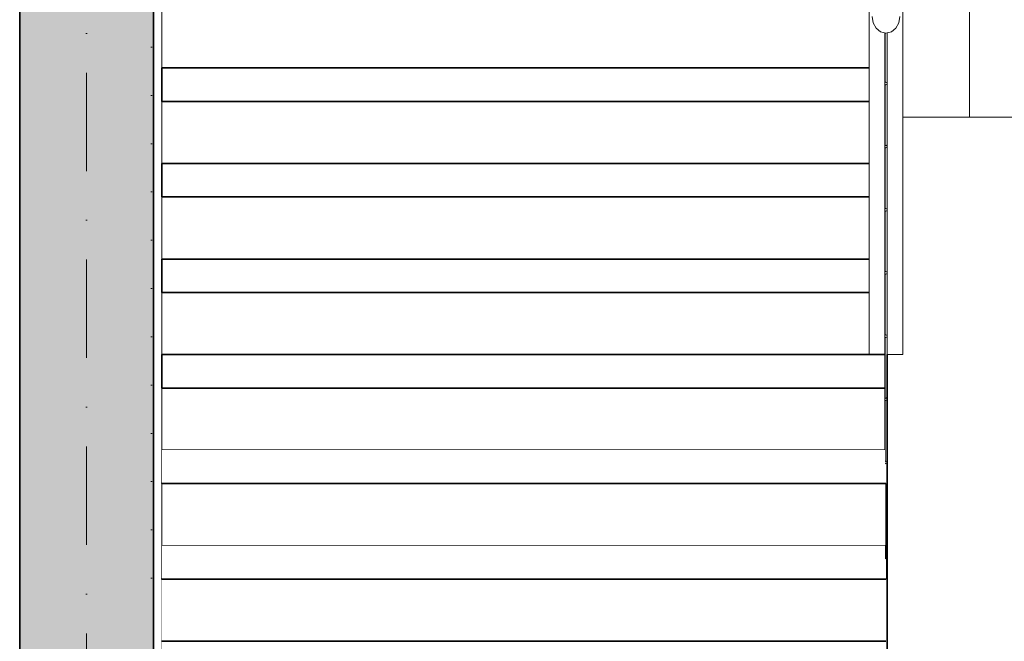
# Model space of a CAD drawing. Header units: millimetres. Extents: x -105953 to -79253, y 14617 to 35617.
# Tile 29 of 48: x -103087 to -101319, y 26734 to 27849. Entities that reach past the tile are written whole.
import ezdxf

# ---------------------------------------------------------------- set-up
doc = ezdxf.new("R2010")
doc.units = ezdxf.units.MM
doc.header["$MEASUREMENT"] = 0
doc.linetypes.add('Kropki i Kreski', pattern=[335.138881, 176.388884, -88.194442, 0, -70.555556])
doc.linetypes.add('Wipeout_Contour', pattern=[1000, 0, -1000])
doc.layers.add('Nowe_Konstrukcja - Schody', color=7, linetype='Continuous')
doc.layers.add('Nowe_Konstrukcja - Schody_Nr_pióra__101', color=250, linetype='Continuous', lineweight=13, true_color=0x333333)
doc.layers.add('Nowe_Konstrukcja - Ściany zew_Nr_pióra__23', color=7, linetype='Continuous', lineweight=13, true_color=0x858585)
for name, color, linetype, lineweight in [('Nowe_Konstrukcja - Schody_Nr_pióra__3', 7, 'Continuous', 13), ('Nowe_Konstrukcja - Schody_Nr_pióra__7', 7, 'Continuous', 35), ('Nowe_Konstrukcja - Ściany zew_Nr_pióra__21', 7, 'Continuous', 20), ('Nowe_Konstrukcja - Ściany zew_Nr_pióra__7', 7, 'Continuous', 35), ('Nowe_Osie_Nr_pióra__4', 8, 'Continuous', 13)]:
    doc.layers.add(name, color=color, linetype=linetype, lineweight=lineweight)
pattern_1 = [(45, (0, 0), (-91.92388, 91.92388), []), (45, (-45.96, 45.96), (-91.92388, 91.92388), [97.5, -32.5])]

msp = doc.modelspace()

# ---------------------------------------------------------------- hatches: boundary and pattern name
at = {"layer": 'Nowe_Konstrukcja - Ściany zew_Nr_pióra__23', "linetype": 'Continuous', "lineweight": 13, "true_color": 0x858585}
h = msp.add_hatch(dxfattribs=at)
h.set_pattern_fill('Tynk_0001', color=252, style=0, pattern_type=2)
h.set_pattern_definition([(0, (0, 0), (0, 86.60254), [0, -50]), (0, (25, 43.3), (0, 86.60254), [0, -50])])
h.paths.add_polyline_path([(-102866.6, 29627.9), (-102866.6, 26027.9), (-102846.6, 26027.9), (-102846.6, 26502), (-102856.9, 26502), (-102856.9, 26786.1), (-102846.6, 26786.1), (-102846.6, 29627.9)])

# ---------------------------------------------------------------- linework, layer by layer
at = {"layer": 'Nowe_Konstrukcja - Schody_Nr_pióra__3', "color": 7, "linetype": 'Continuous', "lineweight": 13}
msp.add_line((-102831.6, 26463.6), (-102831.6, 26845.1), dxfattribs=at)
at = {"layer": 'Nowe_Konstrukcja - Ściany zew_Nr_pióra__21', "color": 7, "linetype": 'Continuous', "lineweight": 20}
msp.add_line((-102846.6, 29327.9), (-102846.6, 26027.9), dxfattribs=at)
at = {"layer": 'Nowe_Konstrukcja - Ściany zew_Nr_pióra__7', "color": 7, "linetype": 'Continuous', "lineweight": 35}
for p, q in [((-103086.6, 32497.9), (-103086.6, 22447.9)), ((-102846.6, 29327.9), (-102846.6, 25927.9))]:
    msp.add_line(p, q, dxfattribs=at)
at = {"layer": 'Nowe_Osie_Nr_pióra__4', "color": 8, "linetype": 'Kropki i Kreski', "lineweight": 13}
msp.add_line((-102966.6, 34123), (-102966.6, 15971.2), dxfattribs=at)

# ---------------------------------------------------------------- wipeouts: each hides what was drawn before it
at = {"color": 254, "linetype": 'Wipeout_Contour', "lineweight": 0, "ltscale": 1158424.850790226}
msp.add_wipeout([(-101561.6, 28284.2), (-101561.6, 27247.9), (-101533.6, 27247.9), (-101533.6, 27824.9), (-101541.2, 27826.7), (-101549.3, 27833.2), (-101554.7, 27842.9), (-101556.6, 27854.4), (-101556.6, 28267.7), (-101554.7, 28279.2), (-101551.9, 28284.2)], dxfattribs=at).dxf.layer = 'Nowe_Konstrukcja - Schody'
at = {"color": 254, "linetype": 'Wipeout_Contour', "lineweight": 0, "ltscale": 420362.264135}
msp.add_wipeout([(-101533.6, 27167.7), (-101533.6, 27054.4), (-101533, 27056.1), (-101533, 27166)], dxfattribs=at).dxf.layer = 'Nowe_Konstrukcja - Schody'

# ---------------------------------------------------------------- next in the draw order: wipeouts: each hides what was drawn before it
at = {"color": 254, "linetype": 'Wipeout_Contour', "lineweight": 0, "ltscale": 1158026.477810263}
msp.add_wipeout([(-101529.6, 27824.9), (-101529.6, 27247.9), (-101501.6, 27247.9), (-101501.6, 28284.2), (-101511.3, 28284.2), (-101508.5, 28279.2), (-101506.6, 28267.7), (-101506.6, 27854.4), (-101508.5, 27842.9), (-101513.9, 27833.2), (-101522, 27826.7)], dxfattribs=at).dxf.layer = 'Nowe_Konstrukcja - Schody'
at = {"color": 254, "linetype": 'Wipeout_Contour', "lineweight": 0, "ltscale": 528845.394087}
msp.add_wipeout([(-102831.6, 27702.2), (-101561.6, 27702.2), (-101561.6, 27711.7), (-101561.6, 27762.2), (-102831.6, 27762.2)], dxfattribs=at).dxf.layer = 'Nowe_Konstrukcja - Schody'
at = {"color": 254, "linetype": 'Wipeout_Contour', "lineweight": 0, "ltscale": 528628.867748}
msp.add_wipeout([(-102831.6, 27590.8), (-102831.6, 27530.8), (-101561.6, 27530.8), (-101561.6, 27568.6), (-101561.6, 27590.8)], dxfattribs=at).dxf.layer = 'Nowe_Konstrukcja - Schody'
at = {"color": 254, "linetype": 'Wipeout_Contour', "lineweight": 0, "ltscale": 528403.303181}
msp.add_wipeout([(-101561.6, 27419.4), (-102831.6, 27419.4), (-102831.6, 27359.4), (-101561.6, 27359.4), (-101561.6, 27386.8)], dxfattribs=at).dxf.layer = 'Nowe_Konstrukcja - Schody'
at = {"color": 254, "linetype": 'Wipeout_Contour', "lineweight": 0, "ltscale": 420358.397189}
msp.add_wipeout([(-101533, 27166), (-101533, 27056.1), (-101531.6, 27056.8), (-101531.6, 27165.3)], dxfattribs=at).dxf.layer = 'Nowe_Konstrukcja - Schody'

# ---------------------------------------------------------------- next in the draw order: wipeouts: each hides what was drawn before it
at = {"color": 254, "linetype": 'Wipeout_Contour', "lineweight": 0, "ltscale": 528969.370909}
msp.add_wipeout([(-102831.6, 27873.7), (-102831.6, 27762.2), (-101561.6, 27762.2), (-101561.6, 27840.1), (-101561.6, 27873.7)], dxfattribs=at).dxf.layer = 'Nowe_Konstrukcja - Schody'
at = {"color": 254, "linetype": 'Wipeout_Contour', "lineweight": 0, "ltscale": 420700.116779}
msp.add_wipeout([(-101501.6, 27873.7), (-101501.6, 27673.7), (-101381.6, 27673.7), (-101381.6, 27873.7)], dxfattribs=at).dxf.layer = 'Nowe_Konstrukcja - Schody'
at = {"color": 254, "linetype": 'Wipeout_Contour', "lineweight": 0, "ltscale": 528725.968348}
msp.add_wipeout([(-102831.6, 27590.8), (-101561.6, 27590.8), (-101561.6, 27598.3), (-101561.6, 27702.2), (-102831.6, 27702.2)], dxfattribs=at).dxf.layer = 'Nowe_Konstrukcja - Schody'
at = {"color": 254, "linetype": 'Wipeout_Contour', "lineweight": 0, "ltscale": 528510.045943}
msp.add_wipeout([(-101561.6, 27530.8), (-102831.6, 27530.8), (-102831.6, 27419.4), (-101561.6, 27419.4), (-101561.6, 27455.2)], dxfattribs=at).dxf.layer = 'Nowe_Konstrukcja - Schody'
at = {"color": 254, "linetype": 'Wipeout_Contour', "lineweight": 0, "ltscale": 420352.931825}
msp.add_wipeout([(-101531.6, 27056.8), (-101530.2, 27056.1), (-101530.2, 27166), (-101531.6, 27165.3)], dxfattribs=at).dxf.layer = 'Nowe_Konstrukcja - Schody'

# ---------------------------------------------------------------- next in the draw order: linework, layer by layer
at = {"layer": 'Nowe_Konstrukcja - Schody_Nr_pióra__101', "color": 250, "linetype": 'Continuous', "lineweight": 13, "true_color": 0x333333}
msp.add_line((-101501.6, 27247.9), (-101501.6, 28284.2), dxfattribs=at)
at = {"layer": 'Nowe_Konstrukcja - Schody_Nr_pióra__3', "color": 7, "linetype": 'Continuous', "lineweight": 13}
for p, q in [((-101381.6, 27805.5), (-101381.6, 27977)), ((-102831.6, 27762.2), (-102831.6, 27873.7)), ((-101554.7, 27842.9), (-101556.6, 27854.4)), ((-101508.5, 27842.9), (-101506.6, 27854.4)), ((-101549.3, 27833.2), (-101554.7, 27842.9)), ((-101513.9, 27833.2), (-101508.5, 27842.9)), ((-101381.6, 27673.7), (-101381.6, 27805.5)), ((-102831.6, 27590.8), (-102831.6, 27702.2)), ((-101501.6, 27673.7), (-101381.6, 27673.7)), ((-100106.6, 27673.7), (-101381.6, 27673.7)), ((-102831.6, 27419.4), (-102831.6, 27530.8))]:
    msp.add_line(p, q, dxfattribs=at)
at = {"layer": 'Nowe_Konstrukcja - Schody_Nr_pióra__7', "color": 7, "linetype": 'Continuous', "lineweight": 35}
for p, q in [((-102831.6, 27762.2), (-101561.6, 27762.2)), ((-102831.6, 27702.2), (-102831.6, 27762.2)), ((-102831.6, 27702.2), (-101561.6, 27702.2)), ((-102831.6, 27590.8), (-101561.6, 27590.8)), ((-102831.6, 27530.8), (-102831.6, 27590.8)), ((-102831.6, 27530.8), (-101561.6, 27530.8)), ((-102831.6, 27419.4), (-101561.6, 27419.4))]:
    msp.add_line(p, q, dxfattribs=at)

# ---------------------------------------------------------------- next in the draw order: wipeouts: each hides what was drawn before it
at = {"color": 254, "linetype": 'Wipeout_Contour', "lineweight": 0, "ltscale": 420479.442197}
msp.add_wipeout([(-101533.6, 27281), (-101533.6, 27167.7), (-101533, 27169.4), (-101533, 27279.3)], dxfattribs=at).dxf.layer = 'Nowe_Konstrukcja - Schody'
at = {"color": 254, "linetype": 'Wipeout_Contour', "lineweight": 0, "ltscale": 738031.158266}
msp.add_wipeout([(-102831.6, 27076.5), (-102831.6, 27016.5), (-101531.6, 27016.5), (-101531.6, 27052), (-101533, 27052.7), (-101533.6, 27054.4), (-101533.6, 27076.5)], dxfattribs=at).dxf.layer = 'Nowe_Konstrukcja - Schody'

# ---------------------------------------------------------------- next in the draw order: hatches: boundary and pattern name
at = {"layer": 'Nowe_Konstrukcja - Schody_Nr_pióra__101', "linetype": 'Continuous', "lineweight": 13, "true_color": 0x333333}
h = msp.add_hatch(dxfattribs=at)
h.set_pattern_fill('Beton_zbrojony_0001', color=250, style=0, pattern_type=2)
h.set_pattern_definition(pattern_1)
h.paths.add_polyline_path([(-101530.2, 27056.1), (-101531.6, 27056.8), (-101533, 27056.1), (-101533.6, 27054.4), (-101533, 27052.7), (-101531.6, 27052), (-101530.2, 27052.7), (-101529.6, 27054.4)])

# ---------------------------------------------------------------- next in the draw order: linework, layer by layer
at = {"layer": 'Nowe_Konstrukcja - Schody_Nr_pióra__3', "color": 7, "linetype": 'Continuous', "lineweight": 13}
for p, q in [((-101533.6, 27054.4), (-101533, 27056.1)), ((-101533, 27052.7), (-101533.6, 27054.4)), ((-101533, 27056.1), (-101531.6, 27056.8)), ((-101531.6, 27052), (-101533, 27052.7)), ((-101530.2, 27056.1), (-101531.6, 27056.8)), ((-101531.6, 27052), (-101530.2, 27052.7)), ((-101529.6, 27054.4), (-101530.2, 27056.1)), ((-101530.2, 27052.7), (-101529.6, 27054.4))]:
    msp.add_line(p, q, dxfattribs=at)

# ---------------------------------------------------------------- next in the draw order: wipeouts: each hides what was drawn before it
at = {"color": 254, "linetype": 'Wipeout_Contour', "lineweight": 0, "ltscale": 420475.576329}
msp.add_wipeout([(-101533, 27279.3), (-101533, 27169.4), (-101531.6, 27170.1), (-101531.6, 27278.6)], dxfattribs=at).dxf.layer = 'Nowe_Konstrukcja - Schody'
at = {"color": 254, "linetype": 'Wipeout_Contour', "lineweight": 0, "ltscale": 422714.991634}
msp.add_wipeout([(-102831.6, 27016.5), (-102831.6, 26905.1), (-101531.6, 26905.1), (-101531.6, 27016.5)], dxfattribs=at).dxf.layer = 'Nowe_Konstrukcja - Schody'

# ---------------------------------------------------------------- next in the draw order: linework, layer by layer
at = {"layer": 'Nowe_Konstrukcja - Schody_Nr_pióra__3', "color": 7, "linetype": 'Continuous', "lineweight": 13}
for p, q in [((-102831.6, 26905.1), (-102831.6, 27016.5)), ((-101531.6, 26905.1), (-101531.6, 27016.5))]:
    msp.add_line(p, q, dxfattribs=at)
at = {"layer": 'Nowe_Konstrukcja - Schody_Nr_pióra__7', "color": 7, "linetype": 'Continuous', "lineweight": 35}
for p, q in [((-102831.6, 27016.5), (-101531.6, 27016.5)), ((-102831.6, 26905.1), (-101531.6, 26905.1)), ((-102831.6, 26845.1), (-102831.6, 26905.1)), ((-101531.6, 26845.1), (-101531.6, 26905.1))]:
    msp.add_line(p, q, dxfattribs=at)

# ---------------------------------------------------------------- next in the draw order: wipeouts: each hides what was drawn before it
at = {"color": 254, "linetype": 'Wipeout_Contour', "lineweight": 0, "ltscale": 420470.112488}
msp.add_wipeout([(-101531.6, 27170.1), (-101530.2, 27169.4), (-101530.2, 27279.3), (-101531.6, 27278.6)], dxfattribs=at).dxf.layer = 'Nowe_Konstrukcja - Schody'

# ---------------------------------------------------------------- next in the draw order: wipeouts: each hides what was drawn before it
at = {"color": 254, "linetype": 'Wipeout_Contour', "lineweight": 0, "ltscale": 420597.076231}
msp.add_wipeout([(-101533.6, 27394.4), (-101533.6, 27281), (-101533, 27282.7), (-101533, 27392.7)], dxfattribs=at).dxf.layer = 'Nowe_Konstrukcja - Schody'
at = {"color": 254, "linetype": 'Wipeout_Contour', "lineweight": 0, "ltscale": 422982.406413}
msp.add_wipeout([(-102831.6, 27247.9), (-102831.6, 27187.9), (-101533.6, 27187.9), (-101533.6, 27247.9)], dxfattribs=at).dxf.layer = 'Nowe_Konstrukcja - Schody'
at = {"color": 254, "linetype": 'Wipeout_Contour', "lineweight": 0, "ltscale": 737724.192722}
msp.add_wipeout([(-102831.6, 26905.1), (-102831.6, 26845.1), (-101531.6, 26845.1), (-101531.6, 26880.6), (-101533, 26881.3), (-101533.6, 26882.9), (-101533.6, 26905.1)], dxfattribs=at).dxf.layer = 'Nowe_Konstrukcja - Schody'

# ---------------------------------------------------------------- next in the draw order: linework, layer by layer
at = {"layer": 'Nowe_Konstrukcja - Schody_Nr_pióra__101', "color": 250, "linetype": 'Continuous', "lineweight": 13, "true_color": 0x333333}
msp.add_line((-101529.6, 27247.9), (-101501.6, 27247.9), dxfattribs=at)
at = {"layer": 'Nowe_Konstrukcja - Schody_Nr_pióra__7', "color": 7, "linetype": 'Continuous', "lineweight": 35}
msp.add_line((-102831.6, 26905.1), (-101533.6, 26905.1), dxfattribs=at)

# ---------------------------------------------------------------- next in the draw order: wipeouts: each hides what was drawn before it
at = {"color": 254, "linetype": 'Wipeout_Contour', "lineweight": 0, "ltscale": 420593.211446}
msp.add_wipeout([(-101533, 27392.7), (-101533, 27282.7), (-101531.6, 27283.4), (-101531.6, 27392)], dxfattribs=at).dxf.layer = 'Nowe_Konstrukcja - Schody'
at = {"color": 254, "linetype": 'Wipeout_Contour', "lineweight": 0, "ltscale": 423124.906525}
msp.add_wipeout([(-102831.6, 27359.4), (-102831.6, 27247.9), (-101561.6, 27247.9), (-101561.6, 27359.4)], dxfattribs=at).dxf.layer = 'Nowe_Konstrukcja - Schody'
at = {"color": 254, "linetype": 'Wipeout_Contour', "lineweight": 0, "ltscale": 422894.32317}
msp.add_wipeout([(-102831.6, 27187.9), (-102831.6, 27076.5), (-101533.6, 27076.5), (-101533.6, 27187.9)], dxfattribs=at).dxf.layer = 'Nowe_Konstrukcja - Schody'
at = {"color": 254, "linetype": 'Wipeout_Contour', "lineweight": 0, "ltscale": 422540.564523}
msp.add_wipeout([(-102831.6, 26845.1), (-102831.6, 26733.7), (-101531.6, 26733.7), (-101531.6, 26845.1)], dxfattribs=at).dxf.layer = 'Nowe_Konstrukcja - Schody'

# ---------------------------------------------------------------- next in the draw order: hatches: boundary and pattern name
at = {"layer": 'Nowe_Konstrukcja - Schody_Nr_pióra__101', "linetype": 'Continuous', "lineweight": 13, "true_color": 0x333333}
h = msp.add_hatch(dxfattribs=at)
h.set_pattern_fill('Beton_zbrojony_0001', color=250, style=0, pattern_type=2)
h.set_pattern_definition(pattern_1)
h.paths.add_polyline_path([(-101530.2, 27169.4), (-101531.6, 27170.1), (-101533, 27169.4), (-101533.6, 27167.7), (-101533, 27166), (-101531.6, 27165.3), (-101530.2, 27166), (-101529.6, 27167.7)])

# ---------------------------------------------------------------- next in the draw order: linework, layer by layer
at = {"layer": 'Nowe_Konstrukcja - Schody_Nr_pióra__101', "color": 250, "linetype": 'Continuous', "lineweight": 13, "true_color": 0x333333}
for p, q in [((-101561.6, 27247.9), (-101561.6, 28284.2)), ((-101533.6, 27054.4), (-101533.6, 27167.7)), ((-101529.6, 27054.4), (-101529.6, 27167.7))]:
    msp.add_line(p, q, dxfattribs=at)
at = {"layer": 'Nowe_Konstrukcja - Schody_Nr_pióra__3', "color": 7, "linetype": 'Continuous', "lineweight": 13}
for p, q in [((-102831.6, 27247.9), (-102831.6, 27359.4)), ((-102831.6, 27076.5), (-102831.6, 27187.9)), ((-101533.6, 27167.7), (-101533, 27169.4)), ((-101533, 27166), (-101533.6, 27167.7)), ((-101533, 27169.4), (-101531.6, 27170.1)), ((-101531.6, 27165.3), (-101533, 27166)), ((-101530.2, 27169.4), (-101531.6, 27170.1)), ((-101531.6, 27165.3), (-101530.2, 27166)), ((-101529.6, 27167.7), (-101530.2, 27169.4)), ((-101530.2, 27166), (-101529.6, 27167.7))]:
    msp.add_line(p, q, dxfattribs=at)
at = {"layer": 'Nowe_Konstrukcja - Schody_Nr_pióra__7', "color": 7, "linetype": 'Continuous', "lineweight": 35}
for p, q in [((-102831.6, 27359.4), (-102831.6, 27419.4)), ((-102831.6, 27359.4), (-101561.6, 27359.4)), ((-102831.6, 27247.9), (-101533.6, 27247.9)), ((-102831.6, 27187.9), (-102831.6, 27247.9)), ((-102831.6, 27187.9), (-101533.6, 27187.9)), ((-102831.6, 27076.5), (-101533.6, 27076.5)), ((-102831.6, 27016.5), (-102831.6, 27076.5)), ((-102831.6, 26845.1), (-101531.6, 26845.1)), ((-102831.6, 26733.7), (-101531.6, 26733.7))]:
    msp.add_line(p, q, dxfattribs=at)

# ---------------------------------------------------------------- next in the draw order: wipeouts: each hides what was drawn before it
at = {"color": 254, "linetype": 'Wipeout_Contour', "lineweight": 0, "ltscale": 420587.749133}
msp.add_wipeout([(-101531.6, 27283.4), (-101530.2, 27282.7), (-101530.2, 27392.7), (-101531.6, 27392)], dxfattribs=at).dxf.layer = 'Nowe_Konstrukcja - Schody'

# ---------------------------------------------------------------- next in the draw order: hatches: boundary and pattern name
at = {"layer": 'Nowe_Konstrukcja - Schody_Nr_pióra__101', "linetype": 'Continuous', "lineweight": 13, "true_color": 0x333333}
h = msp.add_hatch(dxfattribs=at)
h.set_pattern_fill('Beton_zbrojony_0001', color=250, style=0, pattern_type=2)
h.set_pattern_definition(pattern_1)
h.paths.add_polyline_path([(-101530.2, 27282.7), (-101531.6, 27283.4), (-101533, 27282.7), (-101533.6, 27281), (-101533, 27279.3), (-101531.6, 27278.6), (-101530.2, 27279.3), (-101529.6, 27281)])

# ---------------------------------------------------------------- next in the draw order: linework, layer by layer
at = {"layer": 'Nowe_Konstrukcja - Schody_Nr_pióra__101', "color": 250, "linetype": 'Continuous', "lineweight": 13, "true_color": 0x333333}
for p, q in [((-101533.6, 27167.7), (-101533.6, 27281)), ((-101529.6, 27167.7), (-101529.6, 27281))]:
    msp.add_line(p, q, dxfattribs=at)
at = {"layer": 'Nowe_Konstrukcja - Schody_Nr_pióra__3', "color": 7, "linetype": 'Continuous', "lineweight": 13}
for p, q in [((-101533.6, 27281), (-101533, 27282.7)), ((-101533, 27279.3), (-101533.6, 27281)), ((-101533, 27282.7), (-101531.6, 27283.4)), ((-101531.6, 27278.6), (-101533, 27279.3)), ((-101530.2, 27282.7), (-101531.6, 27283.4)), ((-101531.6, 27278.6), (-101530.2, 27279.3)), ((-101529.6, 27281), (-101530.2, 27282.7)), ((-101530.2, 27279.3), (-101529.6, 27281))]:
    msp.add_line(p, q, dxfattribs=at)

# ---------------------------------------------------------------- next in the draw order: wipeouts: each hides what was drawn before it
at = {"color": 254, "linetype": 'Wipeout_Contour', "lineweight": 0, "ltscale": 420715.165854}
msp.add_wipeout([(-101533.6, 27507.7), (-101533.6, 27394.4), (-101533, 27396.1), (-101533, 27506)], dxfattribs=at).dxf.layer = 'Nowe_Konstrukcja - Schody'
at = {"color": 254, "linetype": 'Wipeout_Contour', "lineweight": 0, "ltscale": 422806.421389}
msp.add_wipeout([(-102831.6, 27076.5), (-102831.6, 27016.5), (-101533.6, 27016.5), (-101533.6, 27076.5)], dxfattribs=at).dxf.layer = 'Nowe_Konstrukcja - Schody'
at = {"color": 254, "linetype": 'Wipeout_Contour', "lineweight": 0, "ltscale": 422631.475695}
msp.add_wipeout([(-102831.6, 26905.1), (-102831.6, 26845.1), (-101533.6, 26845.1), (-101533.6, 26905.1)], dxfattribs=at).dxf.layer = 'Nowe_Konstrukcja - Schody'
at = {"color": 254, "linetype": 'Wipeout_Contour', "lineweight": 0, "ltscale": 737419.052231}
msp.add_wipeout([(-102831.6, 26733.7), (-102831.6, 26673.7), (-101531.6, 26673.7), (-101531.6, 26709.1), (-101533, 26709.8), (-101533.6, 26711.5), (-101533.6, 26733.7)], dxfattribs=at).dxf.layer = 'Nowe_Konstrukcja - Schody'

# ---------------------------------------------------------------- next in the draw order: linework, layer by layer
at = {"layer": 'Nowe_Konstrukcja - Schody_Nr_pióra__7', "color": 7, "linetype": 'Continuous', "lineweight": 35}
for p, q in [((-101529.6, 26047.9), (-101529.6, 27247.9)), ((-102831.6, 27016.5), (-101533.6, 27016.5)), ((-102831.6, 26845.1), (-101533.6, 26845.1)), ((-102831.6, 26733.7), (-101533.6, 26733.7))]:
    msp.add_line(p, q, dxfattribs=at)

# ---------------------------------------------------------------- next in the draw order: wipeouts: each hides what was drawn before it
at = {"color": 254, "linetype": 'Wipeout_Contour', "lineweight": 0, "ltscale": 420711.302155}
msp.add_wipeout([(-101533, 27506), (-101533, 27396.1), (-101531.6, 27396.8), (-101531.6, 27505.3)], dxfattribs=at).dxf.layer = 'Nowe_Konstrukcja - Schody'

# ---------------------------------------------------------------- next in the draw order: wipeouts: each hides what was drawn before it
at = {"color": 254, "linetype": 'Wipeout_Contour', "lineweight": 0, "ltscale": 420705.841376}
msp.add_wipeout([(-101531.6, 27396.8), (-101530.2, 27396.1), (-101530.2, 27506), (-101531.6, 27505.3)], dxfattribs=at).dxf.layer = 'Nowe_Konstrukcja - Schody'

# ---------------------------------------------------------------- next in the draw order: hatches: boundary and pattern name
at = {"layer": 'Nowe_Konstrukcja - Schody_Nr_pióra__101', "linetype": 'Continuous', "lineweight": 13, "true_color": 0x333333}
h = msp.add_hatch(dxfattribs=at)
h.set_pattern_fill('Beton_zbrojony_0001', color=250, style=0, pattern_type=2)
h.set_pattern_definition(pattern_1)
h.paths.add_polyline_path([(-101530.2, 27396.1), (-101531.6, 27396.8), (-101533, 27396.1), (-101533.6, 27394.4), (-101533, 27392.7), (-101531.6, 27392), (-101530.2, 27392.7), (-101529.6, 27394.4)])

# ---------------------------------------------------------------- next in the draw order: linework, layer by layer
at = {"layer": 'Nowe_Konstrukcja - Schody_Nr_pióra__101', "color": 250, "linetype": 'Continuous', "lineweight": 13, "true_color": 0x333333}
for p, q in [((-101533.6, 27281), (-101533.6, 27394.4)), ((-101529.6, 27281), (-101529.6, 27394.4))]:
    msp.add_line(p, q, dxfattribs=at)
at = {"layer": 'Nowe_Konstrukcja - Schody_Nr_pióra__3', "color": 7, "linetype": 'Continuous', "lineweight": 13}
for p, q in [((-101533.6, 27394.4), (-101533, 27396.1)), ((-101533, 27396.1), (-101531.6, 27396.8)), ((-101530.2, 27396.1), (-101531.6, 27396.8)), ((-101529.6, 27394.4), (-101530.2, 27396.1)), ((-101533, 27392.7), (-101533.6, 27394.4)), ((-101531.6, 27392), (-101533, 27392.7)), ((-101531.6, 27392), (-101530.2, 27392.7)), ((-101530.2, 27392.7), (-101529.6, 27394.4))]:
    msp.add_line(p, q, dxfattribs=at)

# ---------------------------------------------------------------- next in the draw order: wipeouts: each hides what was drawn before it
at = {"color": 254, "linetype": 'Wipeout_Contour', "lineweight": 0, "ltscale": 420833.710683}
msp.add_wipeout([(-101533.6, 27621), (-101533.6, 27507.7), (-101533, 27509.4), (-101533, 27619.3)], dxfattribs=at).dxf.layer = 'Nowe_Konstrukcja - Schody'

# ---------------------------------------------------------------- next in the draw order: wipeouts: each hides what was drawn before it
at = {"color": 254, "linetype": 'Wipeout_Contour', "lineweight": 0, "ltscale": 420829.848074}
msp.add_wipeout([(-101533, 27619.3), (-101533, 27509.4), (-101531.6, 27510.1), (-101531.6, 27618.6)], dxfattribs=at).dxf.layer = 'Nowe_Konstrukcja - Schody'

# ---------------------------------------------------------------- next in the draw order: wipeouts: each hides what was drawn before it
at = {"color": 254, "linetype": 'Wipeout_Contour', "lineweight": 0, "ltscale": 420824.388833}
msp.add_wipeout([(-101531.6, 27510.1), (-101530.2, 27509.4), (-101530.2, 27619.3), (-101531.6, 27618.6)], dxfattribs=at).dxf.layer = 'Nowe_Konstrukcja - Schody'

# ---------------------------------------------------------------- next in the draw order: hatches: boundary and pattern name
at = {"layer": 'Nowe_Konstrukcja - Schody_Nr_pióra__101', "linetype": 'Continuous', "lineweight": 13, "true_color": 0x333333}
h = msp.add_hatch(dxfattribs=at)
h.set_pattern_fill('Beton_zbrojony_0001', color=250, style=0, pattern_type=2)
h.set_pattern_definition(pattern_1)
h.paths.add_polyline_path([(-101530.2, 27509.4), (-101531.6, 27510.1), (-101533, 27509.4), (-101533.6, 27507.7), (-101533, 27506), (-101531.6, 27505.3), (-101530.2, 27506), (-101529.6, 27507.7)])

# ---------------------------------------------------------------- next in the draw order: linework, layer by layer
at = {"layer": 'Nowe_Konstrukcja - Schody_Nr_pióra__101', "color": 250, "linetype": 'Continuous', "lineweight": 13, "true_color": 0x333333}
for p, q in [((-101533.6, 27394.4), (-101533.6, 27507.7)), ((-101529.6, 27394.4), (-101529.6, 27507.7))]:
    msp.add_line(p, q, dxfattribs=at)
at = {"layer": 'Nowe_Konstrukcja - Schody_Nr_pióra__3', "color": 7, "linetype": 'Continuous', "lineweight": 13}
for p, q in [((-101533.6, 27507.7), (-101533, 27509.4)), ((-101533, 27506), (-101533.6, 27507.7)), ((-101533, 27509.4), (-101531.6, 27510.1)), ((-101531.6, 27505.3), (-101533, 27506)), ((-101530.2, 27509.4), (-101531.6, 27510.1)), ((-101531.6, 27505.3), (-101530.2, 27506)), ((-101529.6, 27507.7), (-101530.2, 27509.4)), ((-101530.2, 27506), (-101529.6, 27507.7))]:
    msp.add_line(p, q, dxfattribs=at)

# ---------------------------------------------------------------- next in the draw order: wipeouts: each hides what was drawn before it
at = {"color": 254, "linetype": 'Wipeout_Contour', "lineweight": 0, "ltscale": 420952.710333}
msp.add_wipeout([(-101533.6, 27734.4), (-101533.6, 27621), (-101533, 27622.7), (-101533, 27732.7)], dxfattribs=at).dxf.layer = 'Nowe_Konstrukcja - Schody'

# ---------------------------------------------------------------- next in the draw order: wipeouts: each hides what was drawn before it
at = {"color": 254, "linetype": 'Wipeout_Contour', "lineweight": 0, "ltscale": 420948.848818}
msp.add_wipeout([(-101533, 27732.7), (-101533, 27622.7), (-101531.6, 27623.4), (-101531.6, 27732)], dxfattribs=at).dxf.layer = 'Nowe_Konstrukcja - Schody'

# ---------------------------------------------------------------- next in the draw order: wipeouts: each hides what was drawn before it
at = {"color": 254, "linetype": 'Wipeout_Contour', "lineweight": 0, "ltscale": 420943.39112}
msp.add_wipeout([(-101531.6, 27623.4), (-101530.2, 27622.7), (-101530.2, 27732.7), (-101531.6, 27732)], dxfattribs=at).dxf.layer = 'Nowe_Konstrukcja - Schody'

# ---------------------------------------------------------------- next in the draw order: hatches: boundary and pattern name
at = {"layer": 'Nowe_Konstrukcja - Schody_Nr_pióra__101', "linetype": 'Continuous', "lineweight": 13, "true_color": 0x333333}
h = msp.add_hatch(dxfattribs=at)
h.set_pattern_fill('Beton_zbrojony_0001', color=250, style=0, pattern_type=2)
h.set_pattern_definition(pattern_1)
h.paths.add_polyline_path([(-101530.2, 27622.7), (-101531.6, 27623.4), (-101533, 27622.7), (-101533.6, 27621), (-101533, 27619.3), (-101531.6, 27618.6), (-101530.2, 27619.3), (-101529.6, 27621)])

# ---------------------------------------------------------------- next in the draw order: linework, layer by layer
at = {"layer": 'Nowe_Konstrukcja - Schody_Nr_pióra__101', "color": 250, "linetype": 'Continuous', "lineweight": 13, "true_color": 0x333333}
for p, q in [((-101533.6, 27507.7), (-101533.6, 27621)), ((-101529.6, 27507.7), (-101529.6, 27621))]:
    msp.add_line(p, q, dxfattribs=at)
at = {"layer": 'Nowe_Konstrukcja - Schody_Nr_pióra__3', "color": 7, "linetype": 'Continuous', "lineweight": 13}
for p, q in [((-101533.6, 27621), (-101533, 27622.7)), ((-101533, 27619.3), (-101533.6, 27621)), ((-101533, 27622.7), (-101531.6, 27623.4)), ((-101531.6, 27618.6), (-101533, 27619.3)), ((-101530.2, 27622.7), (-101531.6, 27623.4)), ((-101531.6, 27618.6), (-101530.2, 27619.3)), ((-101529.6, 27621), (-101530.2, 27622.7)), ((-101530.2, 27619.3), (-101529.6, 27621))]:
    msp.add_line(p, q, dxfattribs=at)

# ---------------------------------------------------------------- next in the draw order: wipeouts: each hides what was drawn before it
at = {"color": 254, "linetype": 'Wipeout_Contour', "lineweight": 0, "ltscale": 421060.522328}
msp.add_wipeout([(-101533.6, 27734.4), (-101533, 27736.1), (-101533, 27824.8), (-101533.6, 27824.9)], dxfattribs=at).dxf.layer = 'Nowe_Konstrukcja - Schody'

# ---------------------------------------------------------------- next in the draw order: wipeouts: each hides what was drawn before it
at = {"color": 254, "linetype": 'Wipeout_Contour', "lineweight": 0, "ltscale": 421057.166023}
msp.add_wipeout([(-101533, 27736.1), (-101531.6, 27736.8), (-101531.6, 27824.4), (-101533, 27824.8)], dxfattribs=at).dxf.layer = 'Nowe_Konstrukcja - Schody'

# ---------------------------------------------------------------- next in the draw order: linework, layer by layer
at = {"layer": 'Nowe_Konstrukcja - Schody_Nr_pióra__3', "color": 7, "linetype": 'Continuous', "lineweight": 13}
msp.add_line((-101541.2, 27826.7), (-101549.3, 27833.2), dxfattribs=at)

# ---------------------------------------------------------------- next in the draw order: wipeouts: each hides what was drawn before it
at = {"color": 254, "linetype": 'Wipeout_Contour', "lineweight": 0, "ltscale": 421051.709739}
msp.add_wipeout([(-101531.6, 27824.4), (-101531.6, 27736.8), (-101530.2, 27736.1), (-101530.2, 27824.8)], dxfattribs=at).dxf.layer = 'Nowe_Konstrukcja - Schody'

# ---------------------------------------------------------------- next in the draw order: hatches: boundary and pattern name
at = {"layer": 'Nowe_Konstrukcja - Schody_Nr_pióra__101', "linetype": 'Continuous', "lineweight": 13, "true_color": 0x333333}
h = msp.add_hatch(dxfattribs=at)
h.set_pattern_fill('Beton_zbrojony_0001', color=250, style=0, pattern_type=2)
h.set_pattern_definition(pattern_1)
h.paths.add_polyline_path([(-101522, 27882), (-101531.6, 27884.3), (-101541.2, 27882), (-101549.3, 27875.6), (-101554.7, 27865.8), (-101556.6, 27854.4), (-101554.7, 27842.9), (-101549.3, 27833.2), (-101541.2, 27826.7), (-101531.6, 27824.4), (-101522, 27826.7), (-101513.9, 27833.2), (-101508.5, 27842.9), (-101506.6, 27854.4), (-101508.5, 27865.8), (-101513.9, 27875.6)])
h = msp.add_hatch(dxfattribs=at)
h.set_pattern_fill('Beton_zbrojony_0001', color=250, style=0, pattern_type=2)
h.set_pattern_definition(pattern_1)
h.paths.add_polyline_path([(-101530.2, 27736.1), (-101531.6, 27736.8), (-101533, 27736.1), (-101533.6, 27734.4), (-101533, 27732.7), (-101531.6, 27732), (-101530.2, 27732.7), (-101529.6, 27734.4)])
at = {"layer": 'Nowe_Konstrukcja - Ściany zew_Nr_pióra__23', "linetype": 'Continuous', "lineweight": 13, "true_color": 0x858585}
h = msp.add_hatch(dxfattribs=at)
h.set_pattern_fill('Beton_zbrojony_0001', color=252, style=0, pattern_type=2)
h.set_pattern_definition(pattern_1)
h.paths.add_polyline_path([(-103086.6, 32727.9), (-103086.6, 18993.9), (-102846.6, 18993.9), (-102846.6, 22127.9), (-100086.6, 22127.9), (-100086.6, 18993.9), (-99846.6, 18993.9), (-99846.6, 32927.9), (-100086.6, 32927.9), (-100086.6, 29527.9), (-102846.6, 29527.9), (-102846.6, 32727.9), (-102846.6, 32927.9), (-103086.6, 32927.9)])
h.paths.add_polyline_path([(-102846.6, 25927.9), (-102846.6, 29327.9), (-100086.6, 29327.9), (-100086.6, 26047.9), (-100086.6, 25927.9)], flags=0)
h.paths.add_polyline_path([(-102846.6, 22327.9), (-102846.6, 25727.9), (-100086.6, 25727.9), (-100086.6, 25587.9), (-100086.6, 25567.9), (-100086.6, 25547.9), (-100086.6, 22447.9), (-100086.6, 22327.9)], flags=0)

# ---------------------------------------------------------------- next in the draw order: linework, layer by layer
at = {"layer": 'Nowe_Konstrukcja - Schody_Nr_pióra__101', "color": 250, "linetype": 'Continuous', "lineweight": 13, "true_color": 0x333333}
for p, q in [((-101533.6, 27734.4), (-101533.6, 27824.9)), ((-101529.6, 27734.4), (-101529.6, 27824.9)), ((-101533.6, 27621), (-101533.6, 27734.4)), ((-101529.6, 27621), (-101529.6, 27734.4))]:
    msp.add_line(p, q, dxfattribs=at)
at = {"layer": 'Nowe_Konstrukcja - Schody_Nr_pióra__3', "color": 7, "linetype": 'Continuous', "lineweight": 13}
for p, q in [((-101531.6, 27824.4), (-101541.2, 27826.7)), ((-101531.6, 27824.4), (-101522, 27826.7)), ((-101522, 27826.7), (-101513.9, 27833.2)), ((-101533.6, 27734.4), (-101533, 27736.1)), ((-101533, 27732.7), (-101533.6, 27734.4)), ((-101533, 27736.1), (-101531.6, 27736.8)), ((-101531.6, 27732), (-101533, 27732.7)), ((-101530.2, 27736.1), (-101531.6, 27736.8)), ((-101531.6, 27732), (-101530.2, 27732.7)), ((-101529.6, 27734.4), (-101530.2, 27736.1)), ((-101530.2, 27732.7), (-101529.6, 27734.4))]:
    msp.add_line(p, q, dxfattribs=at)
at = {"layer": 'Nowe_Konstrukcja - Ściany zew_Nr_pióra__7', "color": 7, "linetype": 'Continuous', "lineweight": 35, "flags": 128}
for points in [[(-103086.6, 32727.9), (-103086.6, 18993.9), (-102846.6, 18993.9), (-102846.6, 22127.9), (-100086.6, 22127.9), (-100086.6, 18993.9), (-99846.6, 18993.9), (-99846.6, 32927.9), (-100086.6, 32927.9), (-100086.6, 29527.9), (-102846.6, 29527.9), (-102846.6, 32727.9), (-102846.6, 32927.9), (-103086.6, 32927.9)], [(-102846.6, 25927.9), (-102846.6, 29327.9), (-100086.6, 29327.9), (-100086.6, 26047.9), (-100086.6, 25927.9)]]:
    msp.add_lwpolyline(points, close=True, dxfattribs=at)

doc.saveas('drawing.dxf')
